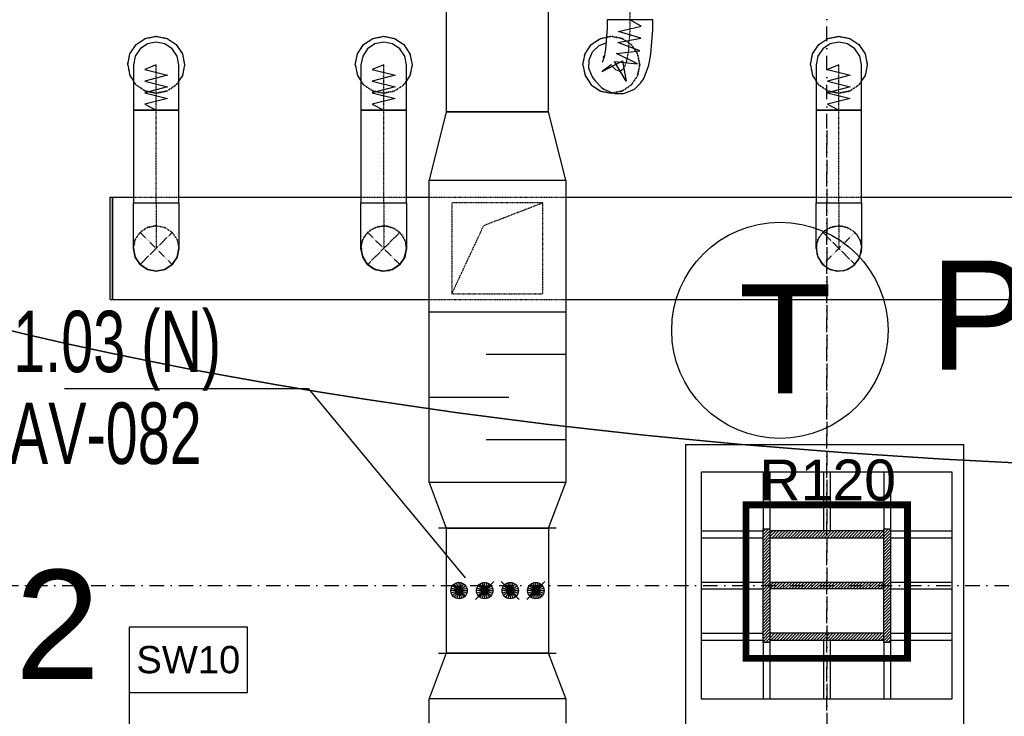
# Model space of a CAD drawing. Header units: centimetres. Extents: x -10729 to 144862, y -4437 to 43656.
# Tile 94 of 148: x 7105 to 7538, y 12252 to 12559. Entities that reach past the tile are written whole.
import ezdxf

# ---------------------------------------------------------------- set-up
doc = ezdxf.new("R2010")
doc.units = ezdxf.units.CM
doc.header["$LTSCALE"] = 0.1
for name, pattern in [('CADVENT_CENTERLINE', [9.9, 7.4, -1, 0.5, -1]), ('CADVENT_HIDDEN', [0.8, 0.25, -0.55]), ('Osie rzutów$0$DASHDOT2', [12.7, 6.35, -3.175, 0, -3.175])]:
    doc.linetypes.add(name, pattern=pattern)
doc.layers.add('AU Osprzęt Siemens', color=5, linetype='Continuous', lineweight=30)
doc.layers.add('AU Strefa obsługiwana', color=90, linetype='Continuous', lineweight=35)
for name, color, linetype in [('AU Szafki Klimakonwektorów', 183, 'Continuous'), ('bgde-nawiewCEN', 7, 'Continuous'), ('bgde-nawiewDETAILS', 1, 'Continuous'), ('bgde-nawiewEXP', 1, 'Continuous'), ('bgde-nawiewHIDDEN', 1, 'Continuous'), ('bgde_redukcja', 3, 'Continuous'), ('bgde_tlumik', 6, 'Continuous'), ('bgde_VAV', 4, 'Continuous'), ('Kondygnacja  -0_5$0$ARCH_INFO_ODPORNOŚĆ OGNIOWA', 8, 'Continuous'), ('Kondygnacja  -0_5$0$ARCH_INFO_OPISY_PRZEGRODY', 8, 'Continuous'), ('Kondygnacja  -0_5$0$ARCH_OKŁADZINA', 8, 'Continuous'), ('Kondygnacja  -0_5$0$ARCH_SŁUPY', 8, 'Continuous'), ('Osie rzutów$0$ARCH_INFO_OSIE_IST', 8, 'Osie rzutów$0$DASHDOT2'), ('Osie rzutów$0$ARCH_INFO_OSIE_OPISY_IST', 8, 'Continuous')]:
    doc.layers.add(name, color=color, linetype=linetype)
doc.layers.add('Kondygnacja  -0_5$0$ARCH_KONSTRUKCJA_NIEWIDOCZNA', color=8, linetype='Continuous', plot=False)
doc.styles.add('Arial', font='ARIAL.TTF')
doc.styles.add('Kondygnacja  -0_5$0$Arial', font='ARIAL.TTF')
pattern_1 = [(135, (5000, -9860), (-0.67351921, -0.67351921), [])]

# ---------------------------------------------------------------- blocks, each defined once
blk = doc.blocks.new('Osie rzutów')
at = {"layer": 'Osie rzutów$0$ARCH_INFO_OSIE_IST', "ltscale": 10}
for p, q in [((7460, 12255), (7460, 15006.6)), ((7460, 12510), (7460, 4623.26)), ((4436.04, 12310), (13655, 12310))]:
    blk.add_line(p, q, dxfattribs=at)
blk = doc.blocks.new('Kondygnacja  -0_5$0$słup 100x110')
at = {"layer": 'Kondygnacja  -0_5$0$ARCH_SŁUPY', "lineweight": 30}
h = blk.add_hatch(dxfattribs=at)
h.set_pattern_fill('ANSI31', color=256, scale=0.3, angle=90, style=0)
h.set_pattern_definition(pattern_1)
h.paths.add_polyline_path([(25, 25), (25, 28), (-25, 28), (-25, 25)])
h = blk.add_hatch(dxfattribs=at)
h.set_pattern_fill('ANSI31', color=256, scale=0.3, angle=90, style=0)
h.set_pattern_definition(pattern_1)
h.paths.add_polyline_path([(-21, 25), (-24, 25), (-24, -25), (-21, -25)])
h = blk.add_hatch(dxfattribs=at)
h.set_pattern_fill('ANSI31', color=256, scale=0.3, angle=90, style=0)
h.set_pattern_definition(pattern_1)
h.paths.add_polyline_path([(1.5, 25), (-1.5, 25), (-1.5, -25), (1.5, -25)])
h = blk.add_hatch(dxfattribs=at)
h.set_pattern_fill('ANSI31', color=256, scale=0.3, angle=90, style=0)
h.set_pattern_definition(pattern_1)
h.paths.add_polyline_path([(24, 25), (21, 25), (21, -25), (24, -25)])
h = blk.add_hatch(dxfattribs=at)
h.set_pattern_fill('ANSI31', color=256, scale=0.3, angle=90, style=0)
h.set_pattern_definition(pattern_1)
h.paths.add_polyline_path([(25, -28), (25, -25), (-25, -25), (-25, -28)])
at = {"layer": 'Kondygnacja  -0_5$0$ARCH_KONSTRUKCJA_NIEWIDOCZNA'}
blk.add_lwpolyline([(-50, 55), (50, 55), (50, -55), (-50, -55)], close=True, dxfattribs=at)
for points in [[(-24, 28), (-24, 55)], [(-21, 28), (-21, 55)], [(-1.5, 28), (-1.5, 55)], [(1.5, 28), (1.5, 55)], [(21, 28), (21, 55)], [(24, 28), (24, 55)], [(-50, 28), (-25, 28)], [(25, 28), (50, 28)], [(-50, 25), (-25, 25)], [(25, 25), (50, 25)], [(-50, 1.5), (-24, 1.5)], [(24, 1.49), (50, 1.49)], [(-50, -1.5), (-24, -1.5)], [(24, -1.5), (50, -1.5)], [(-50, -25), (-25, -25)], [(25, -25), (50, -25)], [(-50, -28), (-25, -28)], [(-24, -55), (-24, -28)], [(-21, -55), (-21, -28)], [(-1.5, -55), (-1.5, -28)], [(1.5, -55), (1.5, -28)], [(21, -55), (21, -28)], [(24, -55), (24, -28)], [(25, -28), (50, -28)]]:
    blk.add_lwpolyline(points, dxfattribs=at)
at = {"layer": 'Kondygnacja  -0_5$0$ARCH_SŁUPY', "lineweight": 30}
for p, q in [((-1.5, -25), (-1.5, 25)), ((1.5, 25), (1.5, -25))]:
    blk.add_line(p, q, dxfattribs=at)
at = {"layer": 'Kondygnacja  -0_5$0$ARCH_SŁUPY', "const_width": 3}
blk.add_lwpolyline([(-35.5, -35.5), (-35.5, 35.5), (32, 35.5), (32, -35.5)], close=True, dxfattribs=at)
at = {"layer": 'Kondygnacja  -0_5$0$ARCH_SŁUPY', "lineweight": 30}
for points in [[(-25, 25), (-25, 28), (25, 28), (25, 25)], [(-25, -28), (-25, -25), (25, -25), (25, -28)]]:
    blk.add_lwpolyline(points, close=True, dxfattribs=at)
for points in [[(-24, 25), (-24, -25)], [(-21, -25), (-21, 25)], [(21, 25), (21, -25)], [(24, -25), (24, 25)]]:
    blk.add_lwpolyline(points, dxfattribs=at)
blk = doc.blocks.new('03')
at = {"layer": 'bgde_redukcja', "color": 3}
blk.add_line((-48265.2, 78370.7), (-47815.2, 78370.7), dxfattribs=at)
at = {"layer": 'bgde_VAV', "color": 3, "linetype": 'Continuous', "lineweight": -2}
for p, q in [((-48265.2, 78370.7), (-48298.9, 78370.7)), ((-47815.2, 78370.7), (-48265.2, 78370.7)), ((-47781.4, 78370.7), (-47815.2, 78370.7)), ((-48298.9, 77820.7), (-48265.2, 77820.7)), ((-48265.2, 77820.7), (-47815.2, 77820.7)), ((-47815.2, 77820.7), (-47781.4, 77820.7))]:
    blk.add_line(p, q, dxfattribs=at)
at = {"layer": 'bgde_VAV', "color": 3, "linetype": 'ByBlock', "lineweight": -2}
for p, q in [((-48265.2, 78370.7), (-48265.2, 77820.7)), ((-47815.2, 78370.7), (-47815.2, 77820.7))]:
    blk.add_line(p, q, dxfattribs=at)
at = {"layer": 'bgde_VAV', "color": 3, "linetype": 'Continuous', "lineweight": -3}
for p, q in [((-48056.6, 78135.5), (-48136.2, 78055.9)), ((-47944.1, 78055.9), (-48023.7, 78135.5)), ((-47831.6, 78135.5), (-47911.2, 78055.9)), ((-48208.9, 78095.7), (-48244.9, 78095.7)), ((-48208.9, 78095.7), (-48243.2, 78106.8)), ((-48208.9, 78095.7), (-48243.2, 78084.6)), ((-48208.9, 78095.7), (-48238, 78116.9)), ((-48208.9, 78095.7), (-48238, 78074.5)), ((-48208.9, 78095.7), (-48230.1, 78124.8)), ((-48208.9, 78095.7), (-48230.1, 78066.6)), ((-48208.9, 78095.7), (-48220, 78129.9)), ((-48208.9, 78095.7), (-48220, 78061.5)), ((-48208.9, 78095.7), (-48208.9, 78131.7)), ((-48208.9, 78095.7), (-48197.8, 78129.9)), ((-48208.9, 78095.7), (-48187.8, 78124.8)), ((-48208.9, 78095.7), (-48179.8, 78116.9)), ((-48208.9, 78095.7), (-48174.7, 78106.8)), ((-48208.9, 78095.7), (-48174.7, 78084.6)), ((-48208.9, 78095.7), (-48179.8, 78074.5)), ((-48208.9, 78095.7), (-48187.8, 78066.6)), ((-48208.9, 78095.7), (-48197.8, 78061.5)), ((-48208.9, 78095.7), (-48208.9, 78059.7)), ((-48208.9, 78095.7), (-48172.9, 78095.7)), ((-48096.4, 78095.7), (-48132.4, 78095.7)), ((-48096.4, 78095.7), (-48130.7, 78106.8)), ((-48096.4, 78095.7), (-48130.7, 78084.6)), ((-48096.4, 78095.7), (-48125.5, 78116.9)), ((-48096.4, 78095.7), (-48125.5, 78074.5)), ((-48096.4, 78095.7), (-48117.6, 78124.8)), ((-48096.4, 78095.7), (-48117.6, 78066.6)), ((-48096.4, 78095.7), (-48107.5, 78129.9)), ((-48096.4, 78095.7), (-48107.5, 78061.5)), ((-48096.4, 78095.7), (-48096.4, 78131.7)), ((-48096.4, 78095.7), (-48085.3, 78129.9)), ((-48096.4, 78095.7), (-48075.3, 78124.8)), ((-48096.4, 78095.7), (-48067.3, 78116.9)), ((-48096.4, 78095.7), (-48062.2, 78106.8)), ((-48096.4, 78095.7), (-48062.2, 78084.6)), ((-48096.4, 78095.7), (-48067.3, 78074.5)), ((-48096.4, 78095.7), (-48075.3, 78066.6)), ((-48096.4, 78095.7), (-48085.3, 78061.5)), ((-48096.4, 78095.7), (-48096.4, 78059.7)), ((-48096.4, 78095.7), (-48060.4, 78095.7)), ((-47983.9, 78095.7), (-48019.9, 78095.7)), ((-47983.9, 78095.7), (-48018.2, 78106.8)), ((-47983.9, 78095.7), (-48018.2, 78084.6)), ((-47983.9, 78095.7), (-48013, 78116.9)), ((-47983.9, 78095.7), (-48013, 78074.5)), ((-47983.9, 78095.7), (-48005.1, 78124.8)), ((-47983.9, 78095.7), (-48005.1, 78066.6)), ((-47983.9, 78095.7), (-47995, 78129.9)), ((-47983.9, 78095.7), (-47995, 78061.5)), ((-47983.9, 78095.7), (-47983.9, 78131.7)), ((-47983.9, 78095.7), (-47972.8, 78129.9)), ((-47983.9, 78095.7), (-47962.8, 78124.8)), ((-47983.9, 78095.7), (-47954.8, 78116.9)), ((-47983.9, 78095.7), (-47949.7, 78106.8)), ((-47983.9, 78095.7), (-47949.7, 78084.6)), ((-47983.9, 78095.7), (-47954.8, 78074.5)), ((-47983.9, 78095.7), (-47962.8, 78066.6)), ((-47983.9, 78095.7), (-47972.8, 78061.5)), ((-47983.9, 78095.7), (-47983.9, 78059.7)), ((-47983.9, 78095.7), (-47947.9, 78095.7)), ((-47871.4, 78095.7), (-47907.4, 78095.7)), ((-47871.4, 78095.7), (-47905.7, 78106.8)), ((-47871.4, 78095.7), (-47905.7, 78084.6)), ((-47871.4, 78095.7), (-47900.5, 78116.9)), ((-47871.4, 78095.7), (-47900.5, 78074.5)), ((-47871.4, 78095.7), (-47892.6, 78124.8)), ((-47871.4, 78095.7), (-47892.6, 78066.6)), ((-47871.4, 78095.7), (-47882.5, 78129.9)), ((-47871.4, 78095.7), (-47882.5, 78061.5)), ((-47871.4, 78095.7), (-47871.4, 78131.7)), ((-47871.4, 78095.7), (-47860.3, 78129.9)), ((-47871.4, 78095.7), (-47850.3, 78124.8)), ((-47871.4, 78095.7), (-47842.3, 78116.9)), ((-47871.4, 78095.7), (-47837.2, 78106.8)), ((-47871.4, 78095.7), (-47837.2, 78084.6)), ((-47871.4, 78095.7), (-47842.3, 78074.5)), ((-47871.4, 78095.7), (-47850.3, 78066.6)), ((-47871.4, 78095.7), (-47860.3, 78061.5)), ((-47871.4, 78095.7), (-47871.4, 78059.7)), ((-47871.4, 78095.7), (-47835.4, 78095.7))]:
    blk.add_line(p, q, dxfattribs=at)
for centre in [(-48208.9, 78095.7), (-48096.4, 78095.7), (-47983.9, 78095.7), (-47871.4, 78095.7)]:
    blk.add_ellipse(centre, major_axis=(0, 36), ratio=1, start_param=-1.570796, end_param=4.712389, dxfattribs=at)
blk = doc.blocks.new('t3')
at = {"layer": 'bgde_tlumik'}
for p, q in [((-47740.2, 79133.2), (-48090.2, 79133.2)), ((-48340.2, 78945.7), (-47990.2, 78945.7)), ((-47740.2, 78758.2), (-48090.2, 78758.2))]:
    blk.add_line(p, q, dxfattribs=at)
blk.add_lwpolyline([(-47740.2, 78570.7), (-48340.2, 78570.7), (-48340.2, 79320.7), (-47740.2, 79320.7)], close=True, dxfattribs=at)

msp = doc.modelspace()

# ---------------------------------------------------------------- linework, layer by layer
at = {"layer": 'AU Osprzęt Siemens'}
msp.add_circle((7439.4, 12422.22), 47.533, dxfattribs=at)
at = {"layer": 'AU Strefa obsługiwana', "extrusion": (0, 0, -1)}
msp.add_ellipse((7697.56, 12622.513), major_axis=(924.173, 0), ratio=0.2837794, dxfattribs=at)
at = {"layer": 'bgde-nawiewCEN', "linetype": 'CADVENT_CENTERLINE', "ltscale": 0.06}
for p, q in [((7373.494, 12663.719, 35.982), (7373.494, 12558.782, 35.982)), ((7373.494, 12558.782, 35.982), (7373.494, 12554.748, 35.982)), ((7373.494, 12554.748, 35.982), (7372.781, 12544.732, 35.982)), ((7372.781, 12544.732, 35.982), (7372, 12540.559, 35.982)), ((7165.312, 12538.846, 35.982), (7165.312, 12538.966, 35.982)), ((7165.312, 12538.56, 35.982), (7165.312, 12538.846, 35.982)), ((7165.312, 12538.004, 35.982), (7165.312, 12538.56, 35.982)), ((7165.312, 12537.088, 35.982), (7165.312, 12538.004, 35.982)), ((7265.312, 12538.846, 35.982), (7265.312, 12538.966, 35.982)), ((7265.312, 12538.56, 35.982), (7265.312, 12538.846, 35.982)), ((7265.312, 12538.004, 35.982), (7265.312, 12538.56, 35.982)), ((7265.312, 12537.088, 35.982), (7265.312, 12538.004, 35.982)), ((7366.025, 12537.955, 35.982), (7365.312, 12538.966, 35.982)), ((7366.806, 12537.107, 35.982), (7366.025, 12537.955, 35.982)), ((7371.035, 12537.918, 35.982), (7369.959, 12536.529, 35.982)), ((7372, 12540.559, 35.982), (7371.035, 12537.918, 35.982)), ((7465.312, 12538.846, 35.982), (7465.312, 12538.966, 35.982)), ((7465.312, 12538.56, 35.982), (7465.312, 12538.846, 35.982)), ((7465.312, 12538.004, 35.982), (7465.312, 12538.56, 35.982)), ((7465.312, 12537.088, 35.982), (7465.312, 12538.004, 35.982)), ((7165.312, 12535.72, 35.982), (7165.312, 12537.088, 35.982)), ((7165.312, 12533.812, 35.982), (7165.312, 12535.72, 35.982)), ((7165.312, 12531.272, 35.982), (7165.312, 12533.812, 35.982)), ((7265.312, 12535.72, 35.982), (7265.312, 12537.088, 35.982)), ((7265.312, 12533.812, 35.982), (7265.312, 12535.72, 35.982)), ((7265.312, 12531.272, 35.982), (7265.312, 12533.812, 35.982)), ((7367.771, 12536.402, 35.982), (7366.806, 12537.107, 35.982)), ((7368.847, 12536.117, 35.982), (7367.771, 12536.402, 35.982)), ((7369.959, 12536.529, 35.982), (7368.847, 12536.117, 35.982)), ((7465.312, 12535.72, 35.982), (7465.312, 12537.088, 35.982)), ((7465.312, 12533.812, 35.982), (7465.312, 12535.72, 35.982)), ((7465.312, 12531.272, 35.982), (7465.312, 12533.812, 35.982)), ((7165.312, 12528.012, 35.982), (7165.312, 12531.272, 35.982)), ((7265.312, 12528.012, 35.982), (7265.312, 12531.272, 35.982)), ((7465.312, 12528.012, 35.982), (7465.312, 12531.272, 35.982)), ((7165.312, 12521.453, 35.982), (7165.312, 12528.012, 35.982)), ((7265.312, 12521.453, 35.982), (7265.312, 12528.012, 35.982)), ((7465.312, 12521.453, 35.982), (7465.312, 12528.012, 35.982)), ((7165.312, 12518.966, 35.982), (7165.312, 12521.453, 35.982)), ((7265.312, 12518.966, 35.982), (7265.312, 12521.453, 35.982)), ((7465.312, 12518.966, 35.982), (7465.312, 12521.453, 35.982)), ((7165.312, 12478.208), (7165.312, 12518.966, 35.982)), ((7265.312, 12478.208), (7265.312, 12518.966, 35.982)), ((7465.312, 12478.208), (7465.312, 12518.966, 35.982)), ((7165.312, 12478.208), (7165.312, 12458.208)), ((7265.312, 12478.208), (7265.312, 12458.208)), ((7465.312, 12478.208), (7465.312, 12458.208)), ((7165.312, 12458.208), (7165.312, 12458.208)), ((7165.312, 12458.208), (7165.312, 12458.208))]:
    msp.add_line(p, q, dxfattribs=at)
at = {"layer": 'bgde-nawiewDETAILS', "linetype": 'CADVENT_HIDDEN', "extrusion": (0, 1, 0)}
for p in [(7335.239, 12478.208), (7295.239, 12438.208)]:
    msp.add_line(p, (7309.239, 12468.208), dxfattribs=at)
at = {"layer": 'bgde-nawiewDETAILS', "linetype": 'CADVENT_HIDDEN'}
for p, q in [((7158.241, 12451.137), (7172.383, 12465.279)), ((7158.241, 12465.279), (7172.383, 12451.137)), ((7258.241, 12451.137), (7272.383, 12465.279)), ((7258.241, 12465.279), (7272.383, 12451.137)), ((7458.241, 12451.137), (7472.383, 12465.279)), ((7458.241, 12465.279), (7472.383, 12451.137))]:
    msp.add_line(p, q, dxfattribs=at)
at = {"layer": 'bgde-nawiewEXP', "linetype": 'Continuous'}
for points in [[(7292.787, 12518.206), (7337.787, 12518.206), (7337.787, 12658.139), (7292.787, 12658.139)], [(7155.312, 12478.208), (7175.312, 12478.208), (7175.312, 12518.966), (7155.312, 12518.966)], [(7255.312, 12458.208), (7255.312, 12478.208), (7275.312, 12478.208), (7275.312, 12518.966), (7255.312, 12518.966), (7255.312, 12478.208), (7275.312, 12478.208), (7275.312, 12458.208), (7274.551, 12454.381), (7272.383, 12451.137), (7269.139, 12448.969), (7265.312, 12448.208), (7261.486, 12448.969), (7258.241, 12451.137), (7256.074, 12454.381)], [(7455.312, 12478.208), (7475.312, 12478.208), (7475.312, 12518.966), (7455.312, 12518.966)], [(7155.312, 12458.208), (7156.073, 12454.381), (7156.073, 12454.381)], [(7155.312, 12458.208), (7155.312, 12458.208)], [(7292.787, 12335.278), (7337.787, 12335.278), (7345.287, 12355.278), (7285.288, 12355.278)], [(7285.287, 12260.278), (7345.288, 12260.278), (7337.787, 12280.278), (7292.787, 12280.278)]]:
    msp.add_lwpolyline(points, close=True, dxfattribs=at)
at = {"layer": 'bgde-nawiewEXP', "linetype": 'Continuous', "elevation": 35.982}
for points in [[(7355.465, 12537.228), (7356.879, 12533.592), (7357.599, 12532.571), (7358.402, 12531.699), (7361.077, 12528.912), (7362.091, 12528.17), (7365.631, 12526.636), (7366.824, 12526.319), (7370.677, 12526.275), (7372.018, 12526.773), (7375.543, 12528.209), (7378.219, 12530.912), (7379.508, 12532.576), (7380.768, 12535.93), (7381.833, 12538.847), (7382.727, 12543.622), (7383.494, 12554.399), (7383.494, 12558.782), (7363.494, 12558.782), (7363.494, 12555.096), (7362.835, 12545.842), (7362.167, 12542.272), (7361.302, 12539.905)], [(7152.812, 12538.966), (7153.764, 12543.749), (7156.474, 12547.805), (7160.529, 12550.514), (7165.312, 12551.466), (7170.096, 12550.514), (7174.151, 12547.805), (7176.861, 12543.749), (7177.812, 12538.966), (7176.861, 12534.182), (7175.312, 12531.865)], [(7252.812, 12538.966), (7253.764, 12543.749), (7256.474, 12547.805), (7260.529, 12550.514), (7265.312, 12551.466), (7270.096, 12550.514), (7274.151, 12547.805), (7276.861, 12543.749), (7277.812, 12538.966), (7276.861, 12534.182), (7275.312, 12531.865)], [(7352.812, 12538.966), (7353.764, 12543.749), (7356.474, 12547.805), (7360.529, 12550.514), (7363.206, 12551.047)], [(7452.812, 12538.966), (7453.764, 12543.749), (7456.474, 12547.805), (7460.529, 12550.514), (7465.312, 12551.466), (7470.096, 12550.514), (7474.151, 12547.805), (7476.861, 12543.749), (7477.812, 12538.966), (7476.861, 12534.182), (7475.312, 12531.865)], [(7355.465, 12537.228), (7355.549, 12541.129), (7357.12, 12544.701), (7359.938, 12547.399), (7363.032, 12548.603)], [(7361.7, 12542.147), (7362.285, 12542.901)], [(7152.812, 12538.966), (7153.764, 12534.182), (7155.312, 12531.865)], [(7252.812, 12538.966), (7253.764, 12534.182), (7255.312, 12531.865)], [(7352.812, 12538.966), (7353.764, 12534.182), (7356.474, 12530.127), (7360.529, 12527.417), (7365.312, 12526.466), (7365.86, 12526.575)], [(7452.812, 12538.966), (7453.764, 12534.182), (7455.312, 12531.865)]]:
    msp.add_lwpolyline(points, dxfattribs=at)
at = {"layer": 'bgde-nawiewEXP', "elevation": 35.982}
for points in [[(7365.312, 12538.966), (7361.299, 12535.959), (7370.233, 12540.748), (7371.796, 12531.811), (7366.657, 12540.341), (7376.873, 12539.432), (7367.609, 12543.947), (7377.867, 12545.128), (7368.163, 12548.703), (7378.305, 12550.618), (7368.419, 12553.602), (7378.474, 12555.935), (7373.494, 12558.782)], [(7165.312, 12538.966), (7160.312, 12536.879), (7170.312, 12534.345), (7160.312, 12531.776), (7170.312, 12529.265), (7160.312, 12526.655), (7170.312, 12524.1), (7160.312, 12521.571), (7165.312, 12518.966)], [(7265.312, 12538.966), (7260.312, 12536.879), (7270.312, 12534.345), (7260.312, 12531.776), (7270.312, 12529.265), (7260.312, 12526.655), (7270.312, 12524.1), (7260.312, 12521.571), (7265.312, 12518.966)], [(7465.312, 12538.966), (7460.312, 12536.879), (7470.312, 12534.345), (7460.312, 12531.776), (7470.312, 12529.265), (7460.312, 12526.655), (7470.312, 12524.1), (7460.312, 12521.571), (7465.312, 12518.966)]]:
    msp.add_lwpolyline(points, dxfattribs=at)
at = {"layer": 'bgde-nawiewEXP', "linetype": 'Continuous', "elevation": 35.982}
for points in [[(7155.312, 12538.56), (7155.312, 12518.966), (7175.312, 12518.966), (7175.312, 12538.966), (7174.551, 12542.793), (7172.383, 12546.037), (7169.139, 12548.205), (7165.312, 12548.966), (7161.486, 12548.205), (7158.241, 12546.037), (7156.074, 12542.793), (7155.312, 12538.966), (7155.312, 12538.846)], [(7255.312, 12538.846), (7255.312, 12518.966), (7275.312, 12518.966), (7275.312, 12538.966), (7274.551, 12542.793), (7272.383, 12546.037), (7269.139, 12548.205), (7265.312, 12548.966), (7261.486, 12548.205), (7258.241, 12546.037), (7256.074, 12542.793), (7255.312, 12538.966)], [(7455.312, 12538.56), (7455.312, 12518.966), (7475.312, 12518.966), (7475.312, 12538.966), (7474.551, 12542.793), (7472.383, 12546.037), (7469.139, 12548.205), (7465.312, 12548.966), (7461.486, 12548.205), (7458.241, 12546.037), (7456.074, 12542.793), (7455.312, 12538.966), (7455.312, 12538.846)]]:
    msp.add_lwpolyline(points, close=True, dxfattribs=at)
at = {"layer": 'bgde-nawiewEXP', "linetype": 'Continuous'}
for points in [[(7285.287, 12355.278), (7285.287, 12488.206), (7345.287, 12488.206), (7337.787, 12518.206), (7292.787, 12518.206), (7285.287, 12488.206), (7345.287, 12488.206), (7345.287, 12355.278)], [(7145.093, 12435.708), (7146.093, 12435.708), (7146.093, 12480.708), (7155.312, 12480.708)], [(7145.093, 12435.708), (7145.093, 12480.708), (7146.093, 12480.708), (7146.093, 12435.708), (7285.287, 12435.708)], [(7155.312, 12458.208), (7156.073, 12454.381), (7156.073, 12454.381), (7158.241, 12451.137), (7158.241, 12451.137), (7156.073, 12454.381), (7158.241, 12451.137), (7158.241, 12451.137), (7161.485, 12448.969), (7161.485, 12448.969), (7158.241, 12451.137), (7161.485, 12448.969), (7161.485, 12448.969), (7165.312, 12448.208), (7161.485, 12448.969), (7165.312, 12448.208), (7165.312, 12448.208), (7165.312, 12448.208), (7165.312, 12448.208), (7165.312, 12448.208), (7161.485, 12448.969), (7158.241, 12451.137), (7156.073, 12454.381), (7155.312, 12458.208), (7155.312, 12478.208), (7175.312, 12478.208), (7175.312, 12458.208), (7174.551, 12454.381), (7172.383, 12451.137), (7169.139, 12448.969), (7165.312, 12448.208), (7161.485, 12448.969), (7158.241, 12451.137), (7156.073, 12454.381), (7155.312, 12458.208)], [(7175.312, 12480.708), (7255.312, 12480.708)], [(7275.312, 12480.708), (7285.287, 12480.708)], [(7345.287, 12435.708), (8482.255, 12435.708), (8482.255, 12480.708), (8475.312, 12480.708)], [(7345.287, 12480.708), (7455.312, 12480.708)], [(7455.312, 12458.208), (7455.312, 12478.208), (7475.312, 12478.208), (7475.312, 12458.208), (7475.113, 12457.208)], [(7475.312, 12480.708), (7555.312, 12480.708)], [(7155.312, 12458.208), (7155.312, 12458.208)], [(7165.312, 12448.208), (7169.139, 12448.969), (7172.383, 12451.137), (7174.551, 12454.381), (7175.312, 12458.208)], [(7172.383, 12451.137), (7174.551, 12454.381), (7175.312, 12458.208)], [(7255.312, 12458.208), (7256.074, 12454.381), (7257.242, 12452.633)], [(7255.516, 12457.717), (7255.653, 12455.619), (7257.379, 12452.12), (7258.094, 12451.494)], [(7271.593, 12450.609), (7272.383, 12451.137), (7274.551, 12454.381), (7274.961, 12456.443)], [(7272.587, 12451.628), (7273.973, 12453.209), (7275.227, 12456.903), (7275.165, 12457.852)], [(7275.127, 12457.276), (7275.312, 12458.208)], [(7455.312, 12458.208), (7456.074, 12454.381), (7457.192, 12452.708)], [(7455.312, 12458.208), (7456.074, 12454.381), (7458.241, 12451.137), (7457.675, 12451.985)], [(7455.517, 12457.715), (7455.631, 12455.705), (7457.326, 12452.19), (7458.086, 12451.512)], [(7472.383, 12451.137), (7474.551, 12454.381), (7475.312, 12458.208)], [(7472.383, 12451.137), (7474.551, 12454.381), (7474.944, 12456.356)], [(7472.588, 12451.63), (7473.928, 12453.132), (7475.215, 12456.816), (7475.157, 12457.834)], [(7257.713, 12451.927), (7258.241, 12451.137), (7261.486, 12448.969), (7263.548, 12448.559)], [(7165.312, 12448.208), (7169.139, 12448.969), (7172.383, 12451.137)], [(7258.732, 12450.934), (7260.313, 12449.548), (7264.008, 12448.294), (7264.956, 12448.356)], [(7264.38, 12448.393), (7265.312, 12448.208), (7269.139, 12448.969), (7270.887, 12450.137)], [(7265.803, 12448.411), (7267.901, 12448.549), (7271.4, 12450.275), (7272.027, 12450.989)], [(7458.241, 12451.137), (7461.486, 12448.969), (7463.46, 12448.577)], [(7458.241, 12451.137), (7461.486, 12448.969), (7465.312, 12448.208), (7464.312, 12448.407)], [(7458.735, 12450.933), (7460.236, 12449.592), (7463.92, 12448.306), (7464.938, 12448.363)], [(7465.312, 12448.208), (7469.139, 12448.969), (7472.383, 12451.137), (7471.536, 12450.571)], [(7465.312, 12448.208), (7469.139, 12448.969), (7470.813, 12450.088)], [(7465.806, 12448.412), (7467.816, 12448.526), (7471.33, 12450.221), (7472.009, 12450.982)], [(7285.287, 12249.479), (7285.287, 12260.278)], [(7345.287, 12260.278), (7345.287, 12249.479)]]:
    msp.add_lwpolyline(points, dxfattribs=at)
at = {"layer": 'bgde-nawiewHIDDEN', "linetype": 'CADVENT_HIDDEN', "elevation": 35.982}
for points in [[(7152.812, 12538.966), (7153.764, 12543.749), (7156.474, 12547.805), (7160.529, 12550.514), (7165.312, 12551.466), (7170.096, 12550.514), (7174.151, 12547.805), (7176.861, 12543.749), (7177.812, 12538.966), (7176.861, 12534.182), (7174.151, 12530.127), (7170.096, 12527.417), (7165.312, 12526.466), (7160.529, 12527.417), (7156.474, 12530.127), (7160.529, 12527.417), (7165.312, 12526.466), (7170.096, 12527.417), (7174.151, 12530.127), (7175.312, 12531.865)], [(7252.812, 12538.966), (7253.764, 12543.749), (7256.474, 12547.805), (7260.529, 12550.514), (7265.312, 12551.466), (7270.096, 12550.514), (7274.151, 12547.805), (7276.861, 12543.749), (7277.812, 12538.966), (7276.861, 12534.182), (7274.151, 12530.127), (7270.096, 12527.417), (7265.312, 12526.466), (7260.529, 12527.417), (7256.474, 12530.127), (7260.529, 12527.417), (7265.312, 12526.466), (7270.096, 12527.417), (7274.151, 12530.127), (7275.312, 12531.865)], [(7352.812, 12538.966), (7353.764, 12543.749), (7356.474, 12547.805), (7360.529, 12550.514), (7365.312, 12551.466), (7363.206, 12551.047)], [(7452.812, 12538.966), (7453.764, 12543.749), (7456.474, 12547.805), (7460.529, 12550.514), (7465.312, 12551.466), (7470.096, 12550.514), (7474.151, 12547.805), (7476.861, 12543.749), (7477.812, 12538.966), (7476.861, 12534.182), (7474.151, 12530.127), (7470.096, 12527.417), (7465.312, 12526.466), (7460.529, 12527.417), (7456.474, 12530.127), (7460.529, 12527.417), (7465.312, 12526.466), (7470.096, 12527.417), (7474.151, 12530.127), (7475.312, 12531.865)], [(7152.812, 12538.966), (7153.764, 12534.182), (7156.474, 12530.127), (7155.312, 12531.865)], [(7252.812, 12538.966), (7253.764, 12534.182), (7256.474, 12530.127), (7255.312, 12531.865)], [(7352.812, 12538.966), (7353.764, 12534.182), (7356.474, 12530.127), (7360.529, 12527.417), (7365.312, 12526.466), (7370.096, 12527.417), (7365.86, 12526.575)], [(7452.812, 12538.966), (7453.764, 12534.182), (7456.474, 12530.127), (7455.312, 12531.865)]]:
    msp.add_lwpolyline(points, dxfattribs=at)
msp.add_lwpolyline([(7365.312, 12551.466), (7370.096, 12550.514), (7374.151, 12547.805), (7376.861, 12543.749), (7377.812, 12538.966), (7376.861, 12534.182), (7374.151, 12530.127), (7370.096, 12527.417), (7374.151, 12530.127), (7376.861, 12534.182), (7377.812, 12538.966), (7376.861, 12543.749), (7374.151, 12547.805), (7370.096, 12550.514)], close=True, dxfattribs=at)
at = {"layer": 'bgde-nawiewHIDDEN', "linetype": 'CADVENT_HIDDEN'}
for points in [[(7155.312, 12480.708), (7175.312, 12480.708)], [(7255.312, 12480.708), (7275.312, 12480.708)], [(7285.287, 12480.708), (7345.287, 12480.708)], [(7455.312, 12480.708), (7475.312, 12480.708)], [(7155.312, 12458.208), (7156.073, 12462.035), (7158.241, 12465.279), (7161.485, 12467.447), (7165.312, 12468.208), (7165.312, 12468.208), (7161.485, 12467.447), (7158.241, 12465.279), (7156.073, 12462.035), (7155.312, 12458.208)], [(7155.312, 12458.208), (7156.073, 12462.035), (7158.241, 12465.279), (7161.485, 12467.447), (7165.312, 12468.208), (7165.312, 12468.208)], [(7155.312, 12458.208), (7156.073, 12462.035), (7158.241, 12465.279), (7161.485, 12467.447), (7165.312, 12468.208)], [(7165.312, 12468.208), (7161.485, 12467.447)], [(7165.312, 12468.208), (7169.139, 12467.447), (7172.383, 12465.279), (7174.551, 12462.035), (7175.312, 12458.208), (7175.312, 12458.208)], [(7165.312, 12468.208), (7169.139, 12467.447), (7172.383, 12465.279), (7174.551, 12462.035), (7175.312, 12458.208)], [(7255.312, 12458.208), (7256.074, 12462.035), (7258.241, 12465.279), (7261.486, 12467.447), (7265.312, 12468.208), (7269.139, 12467.447), (7272.383, 12465.279), (7274.551, 12462.035), (7275.312, 12458.208)], [(7255.398, 12459.513), (7256.652, 12463.208), (7259.224, 12466.141), (7262.724, 12467.867), (7266.617, 12468.123), (7270.312, 12466.869), (7273.245, 12464.296), (7274.971, 12460.797), (7275.165, 12457.852)], [(7455.312, 12458.208), (7456.074, 12462.035), (7458.241, 12465.279), (7461.486, 12467.447), (7465.312, 12468.208), (7469.139, 12467.447), (7472.383, 12465.279), (7474.551, 12462.035), (7475.312, 12458.208)], [(7455.41, 12459.601), (7456.696, 12463.284), (7459.295, 12466.195), (7462.809, 12467.89), (7466.705, 12468.111), (7470.388, 12466.824), (7473.299, 12464.226), (7474.994, 12460.711), (7475.157, 12457.834)], [(7255.398, 12459.513), (7255.516, 12457.717)], [(7274.961, 12456.443), (7275.127, 12457.276)], [(7455.41, 12459.601), (7455.517, 12457.715)], [(7474.944, 12456.356), (7475.113, 12457.208)], [(7257.242, 12452.633), (7257.713, 12451.927)], [(7258.094, 12451.494), (7258.732, 12450.934)], [(7272.027, 12450.989), (7272.587, 12451.628)], [(7457.192, 12452.708), (7457.675, 12451.985)], [(7458.086, 12451.512), (7458.735, 12450.933)], [(7472.009, 12450.982), (7472.588, 12451.63)], [(7165.312, 12448.208), (7165.312, 12448.208)], [(7172.383, 12451.137), (7172.383, 12451.137), (7172.383, 12451.137)], [(7263.548, 12448.559), (7264.38, 12448.393)], [(7264.956, 12448.356), (7265.803, 12448.411)], [(7270.887, 12450.137), (7271.593, 12450.609)], [(7463.46, 12448.577), (7464.312, 12448.407)], [(7464.938, 12448.363), (7465.806, 12448.412)], [(7470.813, 12450.088), (7471.536, 12450.571)], [(7285.287, 12435.708), (7345.287, 12435.708)]]:
    msp.add_lwpolyline(points, dxfattribs=at)
msp.add_lwpolyline([(7295.239, 12438.208), (7335.239, 12438.208), (7335.239, 12478.208), (7295.239, 12478.208)], close=True, dxfattribs=at)
at = {"layer": 'bgde_VAV'}
for q in [(7124.995, 12396.45, 2.142), (7301.144, 12313.382)]:
    msp.add_line((7232.313, 12396.45, 2.142), q, dxfattribs=at)
at = {"layer": 'Kondygnacja  -0_5$0$ARCH_INFO_OPISY_PRZEGRODY'}
msp.add_lwpolyline([(7153.467, 12262.94), (7205.467, 12262.94), (7205.467, 12291.74), (7153.467, 12291.74), (7153.467, 12262.94)], close=True, dxfattribs=at)
msp.add_lwpolyline([(7153.467, 12262.94), (7153.467, 12221.104)], dxfattribs=at)
at = {"layer": 'Kondygnacja  -0_5$0$ARCH_OKŁADZINA'}
msp.add_lwpolyline([(7398, 12235.5), (7398, 12372), (7520, 12372), (7520, 12235.5)], dxfattribs=at)

# ---------------------------------------------------------------- block references
at = {"layer": 'bgde_redukcja', "xscale": 0.1000000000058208, "yscale": 0.09999999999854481, "zscale": 0.1}
msp.add_blockref('03', (12119.304, 4498.207), dxfattribs=at)
at = {"layer": 'bgde_tlumik', "xscale": 0.1000000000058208, "yscale": 0.09999999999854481, "zscale": 0.1}
msp.add_blockref('t3', (12119.304, 4498.207), dxfattribs=at)
at = {"layer": 'Kondygnacja  -0_5$0$ARCH_SŁUPY', "rotation": 270}
msp.add_blockref('Kondygnacja  -0_5$0$słup 100x110', (7460, 12310), dxfattribs=at)
at = {"layer": 'Osie rzutów$0$ARCH_INFO_OSIE_OPISY_IST'}
msp.add_blockref('Osie rzutów', (0, 0), dxfattribs=at)

# ---------------------------------------------------------------- texts
at = {"layer": 'AU Osprzęt Siemens', "char_height": 48, "width": 1074.22285, "attachment_point": 1, "style": 'Arial'}
for s, insert in [('PCT082', (7505.189, 12452.855)), ('T', (7421.249, 12442.475))]:
    msp.add_mtext(s, dxfattribs=dict(at, insert=insert))
at = {"layer": 'AU Szafki Klimakonwektorów', "insert": (6872.275, 12316.86), "char_height": 48, "width": 1074.22285, "attachment_point": 1, "style": 'Arial'}
msp.add_mtext('VAV-082', dxfattribs=at)
at = {"layer": 'bgde_VAV', "width": 0.7}
for s, p in [('VAV-1.03 (N)', (7043.549, 12403.812, 291.213)), ('R. VAV-082', (7051.886, 12363.461, 291.213))]:
    msp.add_text(s, height=27, dxfattribs=at).set_placement(p)
at = {"layer": 'Kondygnacja  -0_5$0$ARCH_INFO_ODPORNOŚĆ OGNIOWA', "insert": (7460.37, 12371.277), "char_height": 18, "width": 53.33252, "attachment_point": 5, "style": 'Kondygnacja  -0_5$0$Arial'}
msp.add_mtext('\\PR120', dxfattribs=at)
at = {"layer": 'Kondygnacja  -0_5$0$ARCH_INFO_OPISY_PRZEGRODY', "insert": (7179.467, 12277.34), "char_height": 12, "width": 52, "attachment_point": 5, "style": 'Kondygnacja  -0_5$0$Arial'}
msp.add_mtext('SW10', dxfattribs=at)

doc.saveas('drawing.dxf')
